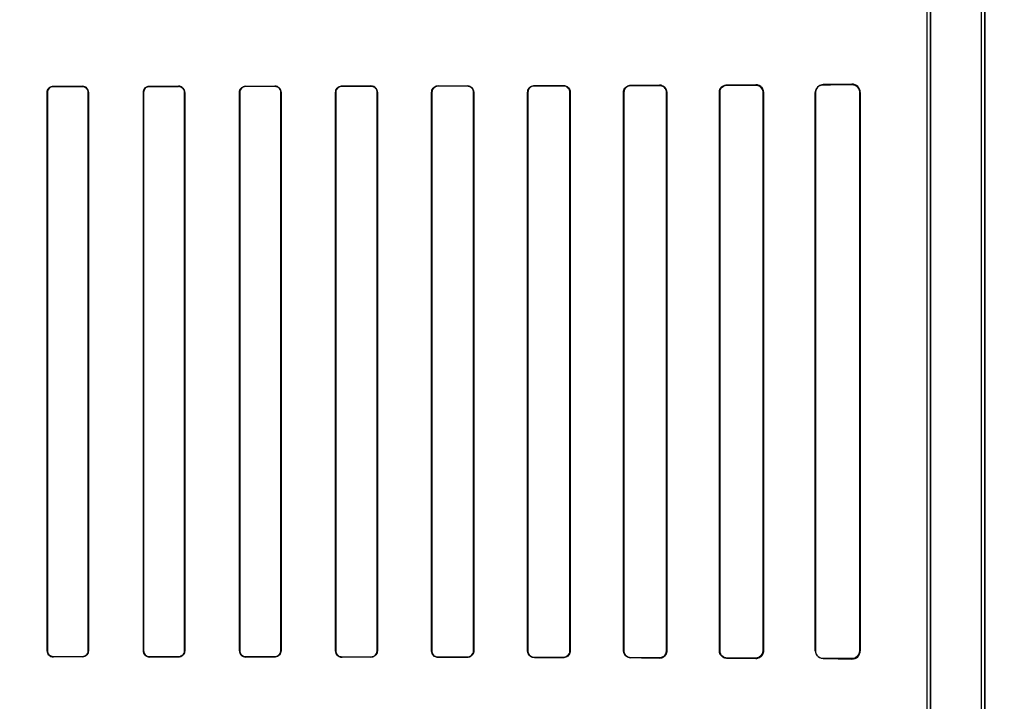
# Model space of a CAD drawing. Header units: millimetres. Extents: x 0 to 297, y 0 to 210.
# Tile 228 of 256: x 58.563 to 58.921, y 158.022 to 158.269. Entities that reach past the tile are written whole.
import ezdxf

# ---------------------------------------------------------------- set-up
doc = ezdxf.new("R2010")
doc.units = ezdxf.units.MM
doc.header["$LTSCALE"] = 16.335
doc.layers.get('0').update_dxf_attribs({"linetype": 'CONTINUOUS'})
for name, color, linetype in [('AXES_REF', 7, 'CONTINUOUS'), ('INTFCLR_1', 7, 'CONTINUOUS'), ('INTFCLR_72935', 7, 'CONTINUOUS')]:
    doc.layers.add(name, color=color, linetype=linetype)

msp = doc.modelspace()

# ---------------------------------------------------------------- linework, layer by layer
at = {"color": 7, "linetype": 'Continuous'}
for radius in [6.78708, 6.7865, 6.74304]:
    msp.add_circle((57.46373, 154.71146), radius, dxfattribs=at)
for radius, start, end in [(6.72, 278.277129, 261.722871), (6.874, 193.234383, 36.724612)]:
    msp.add_arc((57.46373, 154.71146), radius, start, end, dxfattribs=at)
at = {"layer": 'AXES_REF', "color": 9, "linetype": 'Continuous'}
for radius in [6.19116, 4.15]:
    msp.add_circle((57.46373, 154.71146), radius, dxfattribs=at)
at = {"layer": 'INTFCLR_1', "color": 6, "linetype": 'Continuous'}
for p, q in [((58.91278, 157.16145), (58.91278, 159.03047)), ((58.91401, 157.16145), (58.91401, 159.03045)), ((58.89301, 157.53414), (58.89301, 158.37777)), ((58.89425, 158.37777), (58.89425, 157.53414)), ((58.57294, 158.03995), (58.57294, 158.24295)), ((58.57301, 158.03995), (58.57301, 158.24295)), ((58.58785, 158.24295), (58.58785, 158.03995)), ((58.58792, 158.24295), (58.58792, 158.03995)), ((58.60792, 158.03995), (58.60792, 158.24295)), ((58.60799, 158.03995), (58.60799, 158.24295)), ((58.62287, 158.24295), (58.62287, 158.03995)), ((58.62295, 158.24295), (58.62295, 158.03995)), ((58.64289, 158.03995), (58.64289, 158.24295)), ((58.64296, 158.03995), (58.64296, 158.24295)), ((58.65791, 158.24295), (58.65791, 158.03995)), ((58.65799, 158.24295), (58.65799, 158.03995)), ((58.67784, 158.03995), (58.67784, 158.24295)), ((58.67792, 158.03995), (58.67792, 158.24295)), ((58.69296, 158.24295), (58.69296, 158.03995)), ((58.69304, 158.24295), (58.69304, 158.03995)), ((58.71278, 158.03995), (58.71278, 158.24295)), ((58.71286, 158.03995), (58.71286, 158.24295)), ((58.72802, 158.24295), (58.72802, 158.03995)), ((58.72811, 158.24295), (58.72811, 158.03995)), ((58.74769, 158.03995), (58.74769, 158.24295)), ((58.74778, 158.03995), (58.74778, 158.24295)), ((58.76311, 158.24295), (58.76311, 158.03995)), ((58.7632, 158.24295), (58.7632, 158.03995)), ((58.78259, 158.03995), (58.78259, 158.24295)), ((58.78269, 158.03995), (58.78269, 158.24295)), ((58.79821, 158.24295), (58.79821, 158.03995)), ((58.79832, 158.24295), (58.79832, 158.03995)), ((58.81745, 158.03995), (58.81745, 158.24295)), ((58.81757, 158.03995), (58.81757, 158.24295)), ((58.83335, 158.24295), (58.83335, 158.03995)), ((58.83348, 158.24295), (58.83348, 158.03995)), ((58.85226, 158.03995), (58.85226, 158.24295)), ((58.85241, 158.03995), (58.85241, 158.24295)), ((58.86854, 158.24295), (58.86854, 158.03995)), ((58.86872, 158.24295), (58.86872, 158.03995))]:
    msp.add_line(p, q, dxfattribs=at)
at = {"layer": 'INTFCLR_1', "color": 9, "linetype": 'Continuous'}
for p, q in [((58.85518, 158.24589), (58.85518, 158.24574)), ((58.86568, 158.2458), (58.86568, 158.24597)), ((58.57301, 158.24295), (58.57294, 158.24295)), ((58.57518, 158.24519), (58.57518, 158.24512)), ((58.58568, 158.24512), (58.58568, 158.2452)), ((58.58792, 158.24295), (58.58785, 158.24295)), ((58.60799, 158.24295), (58.60792, 158.24295)), ((58.61018, 158.24521), (58.61018, 158.24514)), ((58.62068, 158.24515), (58.62068, 158.24522)), ((58.62295, 158.24295), (58.62287, 158.24295)), ((58.64296, 158.24295), (58.64289, 158.24295)), ((58.64518, 158.24525), (58.64518, 158.24517)), ((58.65568, 158.24518), (58.65568, 158.24526)), ((58.65799, 158.24295), (58.65791, 158.24295)), ((58.67792, 158.24295), (58.67784, 158.24295)), ((58.68018, 158.2453), (58.68018, 158.24522)), ((58.69068, 158.24523), (58.69068, 158.24531)), ((58.69304, 158.24295), (58.69296, 158.24295)), ((58.71286, 158.24295), (58.71278, 158.24295)), ((58.71518, 158.24536), (58.71518, 158.24528)), ((58.72568, 158.2453), (58.72568, 158.24538)), ((58.72811, 158.24295), (58.72802, 158.24295)), ((58.74778, 158.24295), (58.74769, 158.24295)), ((58.75018, 158.24544), (58.75018, 158.24535)), ((58.76068, 158.24538), (58.76068, 158.24547)), ((58.7632, 158.24295), (58.76311, 158.24295)), ((58.78269, 158.24295), (58.78259, 158.24295)), ((58.78518, 158.24555), (58.78518, 158.24545)), ((58.79568, 158.24548), (58.79568, 158.24559)), ((58.79832, 158.24295), (58.79821, 158.24295)), ((58.81757, 158.24295), (58.81745, 158.24295)), ((58.82018, 158.24569), (58.82018, 158.24557)), ((58.83068, 158.24562), (58.83068, 158.24574)), ((58.83348, 158.24295), (58.83335, 158.24295)), ((58.85241, 158.24295), (58.85226, 158.24295)), ((58.86872, 158.24295), (58.86854, 158.24295)), ((58.57294, 158.03995), (58.57301, 158.03995)), ((58.58785, 158.03995), (58.58792, 158.03995)), ((58.60792, 158.03995), (58.60799, 158.03995)), ((58.62287, 158.03995), (58.62295, 158.03995)), ((58.64289, 158.03995), (58.64296, 158.03995)), ((58.65791, 158.03995), (58.65799, 158.03995)), ((58.67784, 158.03995), (58.67792, 158.03995)), ((58.69296, 158.03995), (58.69304, 158.03995)), ((58.71278, 158.03995), (58.71286, 158.03995)), ((58.72802, 158.03995), (58.72811, 158.03995)), ((58.74769, 158.03995), (58.74778, 158.03995)), ((58.76311, 158.03995), (58.7632, 158.03995)), ((58.78259, 158.03995), (58.78269, 158.03995)), ((58.79821, 158.03995), (58.79832, 158.03995)), ((58.81745, 158.03995), (58.81757, 158.03995)), ((58.83335, 158.03995), (58.83348, 158.03995)), ((58.85226, 158.03995), (58.85241, 158.03995)), ((58.86854, 158.03995), (58.86872, 158.03995)), ((58.57518, 158.03779), (58.57518, 158.03772)), ((58.58568, 158.03771), (58.58568, 158.03779)), ((58.61018, 158.03777), (58.61018, 158.0377)), ((58.62068, 158.03769), (58.62068, 158.03776)), ((58.64518, 158.03774), (58.64518, 158.03766)), ((58.65568, 158.03765), (58.65568, 158.03773)), ((58.68018, 158.03769), (58.68018, 158.03761)), ((58.69068, 158.0376), (58.69068, 158.03768)), ((58.71518, 158.03763), (58.71518, 158.03755)), ((58.72568, 158.03753), (58.72568, 158.03761)), ((58.75018, 158.03756), (58.75018, 158.03747)), ((58.76068, 158.03744), (58.76068, 158.03753)), ((58.78518, 158.03746), (58.78518, 158.03736)), ((58.79568, 158.03732), (58.79568, 158.03743)), ((58.82018, 158.03734), (58.82018, 158.03722)), ((58.83068, 158.03717), (58.83068, 158.03729)), ((58.85518, 158.03717), (58.85518, 158.03702)), ((58.86568, 158.03694), (58.86568, 158.03711))]:
    msp.add_line(p, q, dxfattribs=at)
at = {"layer": 'INTFCLR_1', "color": 7, "linetype": 'Continuous'}
for points in [[(58.86568, 158.2458), (58.86578, 158.2458), (58.86589, 158.2458), (58.86599, 158.24579), (58.86609, 158.24577), (58.86618, 158.24576), (58.86627, 158.24574), (58.86636, 158.24572), (58.86645, 158.2457), (58.86653, 158.24568)], [(58.79655, 158.24544), (58.79646, 158.24547), (58.79637, 158.2455), (58.79627, 158.24552), (58.79618, 158.24554), (58.79608, 158.24556), (58.79598, 158.24557), (58.79588, 158.24558), (58.79578, 158.24559), (58.79568, 158.24559)], [(58.83068, 158.24562), (58.83077, 158.24562), (58.83087, 158.24561), (58.83096, 158.2456), (58.83106, 158.24559), (58.83116, 158.24558), (58.83126, 158.24556), (58.83135, 158.24553), (58.83144, 158.24551), (58.83153, 158.24548)], [(58.83153, 158.03743), (58.83144, 158.0374), (58.83135, 158.03738), (58.83126, 158.03735), (58.83117, 158.03733), (58.83107, 158.03732), (58.83098, 158.03731), (58.83088, 158.0373), (58.83078, 158.03729), (58.83068, 158.03729)], [(58.86653, 158.03723), (58.86645, 158.03721), (58.86636, 158.03719), (58.86627, 158.03717), (58.86618, 158.03715), (58.86609, 158.03713), (58.86599, 158.03712), (58.86589, 158.03711), (58.86578, 158.03711), (58.86568, 158.03711)]]:
    msp.add_lwpolyline(points, dxfattribs=at)
at = {"layer": 'INTFCLR_1', "color": 6, "linetype": 'Continuous'}
for centre, start, end in [((58.8657, 158.24295), 0.01, 90.4964), ((58.8657, 158.03996), 269.5034, 359.9903)]:
    msp.add_arc(centre, 0.00302, start, end, dxfattribs=at)
for centre, major_axis, start_param, end_param in [((58.52793, 158.24645), (0.36509, 0), -0.4593, -0.389436), ((58.52793, 158.24645), (0.38609, 0), -0.559335, -0.505765), ((58.52793, 158.24645), (0.36509, 0), -1.441011, -1.411947), ((58.52793, 158.24645), (0.38609, 0), -1.448107, -1.420655), ((58.52793, 158.24645), (0.36509, 0), -1.343557, -1.313932), ((58.52793, 158.24645), (0.38609, 0), -1.356116, -1.328192), ((58.52793, 158.24645), (0.36509, 0), -1.243846, -1.213314), ((58.52793, 158.24645), (0.38609, 0), -1.262235, -1.233556), ((58.52793, 158.24645), (0.36509, 0), -1.140627, -1.108745), ((58.52793, 158.24645), (0.38609, 0), -1.165445, -1.135656), ((58.52793, 158.24645), (0.36509, 0), -1.032246, -0.998394), ((58.52793, 158.24645), (0.38609, 0), -1.064439, -1.033062), ((58.52793, 158.24645), (0.36509, 0), -0.9163, -0.879521), ((58.52793, 158.24645), (0.38609, 0), -0.9574, -0.923735), ((58.52793, 158.24645), (0.36509, 0), -0.788898, -0.747504), ((58.52793, 158.24645), (0.38609, 0), -0.841558, -0.804464), ((58.52793, 158.24645), (0.36509, 0), -0.642675, -0.593022), ((58.52793, 158.24645), (0.38609, 0), -0.712156, -0.66947), ((58.52793, 158.03645), (0.38609, 0), 1.420655, 1.448107), ((58.52793, 158.03645), (0.36509, 0), 1.411947, 1.441011), ((58.52793, 158.03645), (0.38609, 0), 1.328192, 1.356116), ((58.52793, 158.03645), (0.36509, 0), 1.313932, 1.343557), ((58.52793, 158.03645), (0.38609, 0), 1.233556, 1.262235), ((58.52793, 158.03645), (0.36509, 0), 1.213314, 1.243846), ((58.52793, 158.03645), (0.38609, 0), 1.135656, 1.165445), ((58.52793, 158.03645), (0.36509, 0), 1.108745, 1.140627), ((58.52793, 158.03645), (0.38609, 0), 1.033062, 1.064439), ((58.52793, 158.03645), (0.36509, 0), 0.998394, 1.032246), ((58.52793, 158.03645), (0.38609, 0), 0.923735, 0.9574), ((58.52793, 158.03645), (0.36509, 0), 0.879521, 0.9163), ((58.52793, 158.03645), (0.38609, 0), 0.804464, 0.841558), ((58.52793, 158.03645), (0.36509, 0), 0.747504, 0.788898), ((58.52793, 158.03645), (0.38609, 0), 0.66947, 0.712156), ((58.52793, 158.03645), (0.36509, 0), 0.593022, 0.642675), ((58.52793, 158.03645), (0.38609, 0), 0.505765, 0.559335), ((58.52793, 158.03645), (0.36509, 0), 0.389436, 0.4593)]:
    msp.add_ellipse(centre, major_axis=major_axis, ratio=0.003491, start_param=start_param, end_param=end_param, dxfattribs=at)
at = {"layer": 'INTFCLR_1', "color": 7, "linetype": 'Continuous'}
for points, knots in [([(58.86568, 158.2458), (58.86625, 158.2458), (58.86774, 158.24538), (58.86855, 158.24383), (58.86854, 158.24295)], [0, 0, 0, 0, 0.39538, 1, 1, 1, 1]), ([(58.79568, 158.24559), (58.79622, 158.24558), (58.79759, 158.24518), (58.79833, 158.24376), (58.79832, 158.24295)], [0, 0, 0, 0, 0.401573, 1, 1, 1, 1]), ([(58.83068, 158.24562), (58.83118, 158.24561), (58.83256, 158.24526), (58.83336, 158.24381), (58.83335, 158.24295)], [0, 0, 0, 0, 0.369943, 1, 1, 1, 1]), ([(58.83153, 158.24548), (58.83198, 158.24533), (58.83294, 158.2447), (58.83335, 158.24357), (58.83335, 158.24295)], [0, 0, 0, 0, 0.432621, 1, 1, 1, 1]), ([(58.86653, 158.24568), (58.86704, 158.24552), (58.86809, 158.24484), (58.86854, 158.24361), (58.86854, 158.24295)], [0, 0, 0, 0, 0.445547, 1, 1, 1, 1]), ([(58.83335, 158.03995), (58.83335, 158.03949), (58.83301, 158.03811), (58.83156, 158.03731), (58.83068, 158.03729)], [0, 0, 0, 0, 0.342813, 1, 1, 1, 1]), ([(58.86854, 158.03995), (58.86854, 158.03947), (58.86819, 158.038), (58.86663, 158.03711), (58.86568, 158.03711)], [0, 0, 0, 0, 0.336726, 1, 1, 1, 1])]:
    msp.add_open_spline(points, degree=3, knots=knots, dxfattribs=at)
at = {"layer": 'INTFCLR_1', "color": 6, "linetype": 'Continuous'}
for points, knots in [([(58.57294, 158.24295), (58.57294, 158.24352), (58.57342, 158.24471), (58.57461, 158.24519), (58.57518, 158.24519)], [0, 0, 0, 0, 0.499537, 1, 1, 1, 1]), ([(58.57301, 158.24295), (58.57301, 158.24346), (58.57342, 158.2446), (58.57458, 158.24512), (58.57518, 158.24512)], [0, 0, 0, 0, 0.455659, 1, 1, 1, 1]), ([(58.58792, 158.24295), (58.58792, 158.24347), (58.5875, 158.24466), (58.5863, 158.2452), (58.58568, 158.2452)], [0, 0, 0, 0, 0.453611, 1, 1, 1, 1]), ([(58.58568, 158.24512), (58.58623, 158.24512), (58.58739, 158.24466), (58.58785, 158.2435), (58.58785, 158.24295)], [0, 0, 0, 0, 0.502967, 1, 1, 1, 1]), ([(58.60792, 158.24295), (58.60792, 158.24353), (58.6084, 158.24473), (58.6096, 158.24521), (58.61018, 158.24521)], [0, 0, 0, 0, 0.496563, 1, 1, 1, 1]), ([(58.60799, 158.24295), (58.60799, 158.24346), (58.6084, 158.24461), (58.60957, 158.24514), (58.61018, 158.24514)], [0, 0, 0, 0, 0.450447, 1, 1, 1, 1]), ([(58.62295, 158.24295), (58.62295, 158.24347), (58.62253, 158.24467), (58.62131, 158.24522), (58.62068, 158.24522)], [0, 0, 0, 0, 0.448931, 1, 1, 1, 1]), ([(58.62068, 158.24515), (58.62124, 158.24515), (58.62241, 158.24467), (58.62287, 158.24351), (58.62287, 158.24295)], [0, 0, 0, 0, 0.506252, 1, 1, 1, 1]), ([(58.64289, 158.24295), (58.64289, 158.24347), (58.64329, 158.24467), (58.64452, 158.24525), (58.64518, 158.24525)], [0, 0, 0, 0, 0.439306, 1, 1, 1, 1]), ([(58.64296, 158.24295), (58.64296, 158.24346), (58.64336, 158.24462), (58.64455, 158.24517), (58.64518, 158.24517)], [0, 0, 0, 0, 0.445822, 1, 1, 1, 1]), ([(58.65568, 158.24526), (58.65622, 158.24526), (58.65744, 158.24483), (58.65799, 158.24359), (58.65799, 158.24295)], [0, 0, 0, 0, 0.459211, 1, 1, 1, 1]), ([(58.65568, 158.24518), (58.65626, 158.24518), (58.65745, 158.24469), (58.65791, 158.24351), (58.65791, 158.24295)], [0, 0, 0, 0, 0.511255, 1, 1, 1, 1]), ([(58.67784, 158.24295), (58.67784, 158.24347), (58.67825, 158.2447), (58.6795, 158.2453), (58.68018, 158.2453)], [0, 0, 0, 0, 0.432834, 1, 1, 1, 1]), ([(58.67792, 158.24295), (58.67792, 158.24345), (58.67831, 158.24464), (58.67953, 158.24522), (58.68018, 158.24522)], [0, 0, 0, 0, 0.434514, 1, 1, 1, 1]), ([(58.69068, 158.24531), (58.69124, 158.24531), (58.69249, 158.24486), (58.69304, 158.2436), (58.69304, 158.24295)], [0, 0, 0, 0, 0.467062, 1, 1, 1, 1]), ([(58.69068, 158.24523), (58.69114, 158.24523), (58.69232, 158.24488), (58.69296, 158.24365), (58.69296, 158.24295)], [0, 0, 0, 0, 0.396507, 1, 1, 1, 1]), ([(58.71278, 158.24295), (58.71278, 158.24347), (58.71318, 158.24473), (58.71447, 158.24536), (58.71518, 158.24536)], [0, 0, 0, 0, 0.424164, 1, 1, 1, 1]), ([(58.71286, 158.24295), (58.71286, 158.24346), (58.71326, 158.24467), (58.7145, 158.24527), (58.71518, 158.24528)], [0, 0, 0, 0, 0.426865, 1, 1, 1, 1]), ([(58.72568, 158.24538), (58.72613, 158.24538), (58.72739, 158.24505), (58.72811, 158.24374), (58.72811, 158.24295)], [0, 0, 0, 0, 0.365847, 1, 1, 1, 1]), ([(58.72568, 158.2453), (58.72624, 158.2453), (58.72749, 158.24484), (58.72802, 158.24358), (58.72802, 158.24295)], [0, 0, 0, 0, 0.47417, 1, 1, 1, 1]), ([(58.74769, 158.24295), (58.74769, 158.24348), (58.7481, 158.24478), (58.74943, 158.24544), (58.75018, 158.24544)], [0, 0, 0, 0, 0.412854, 1, 1, 1, 1]), ([(58.74778, 158.24295), (58.74778, 158.24346), (58.74818, 158.24472), (58.74947, 158.24535), (58.75018, 158.24535)], [0, 0, 0, 0, 0.417005, 1, 1, 1, 1]), ([(58.76068, 158.24547), (58.76116, 158.24547), (58.76247, 158.24511), (58.7632, 158.24375), (58.7632, 158.24295)], [0, 0, 0, 0, 0.379371, 1, 1, 1, 1]), ([(58.76068, 158.24538), (58.76114, 158.24538), (58.7624, 158.24504), (58.76311, 158.24373), (58.76311, 158.24295)], [0, 0, 0, 0, 0.373842, 1, 1, 1, 1]), ([(58.78259, 158.24295), (58.78259, 158.24347), (58.78298, 158.24482), (58.78438, 158.24555), (58.78518, 158.24555)], [0, 0, 0, 0, 0.39343, 1, 1, 1, 1]), ([(58.78269, 158.24295), (58.78269, 158.24346), (58.78308, 158.24476), (58.78442, 158.24545), (58.78518, 158.24545)], [0, 0, 0, 0, 0.402384, 1, 1, 1, 1]), ([(58.79568, 158.24548), (58.79618, 158.24549), (58.7975, 158.2451), (58.79821, 158.24374), (58.79821, 158.24295)], [0, 0, 0, 0, 0.39382, 1, 1, 1, 1]), ([(58.81745, 158.24295), (58.81745, 158.24345), (58.81782, 158.24486), (58.81929, 158.24569), (58.82018, 158.24569)], [0, 0, 0, 0, 0.358968, 1, 1, 1, 1]), ([(58.81757, 158.24295), (58.81757, 158.24345), (58.81794, 158.2448), (58.81935, 158.24557), (58.82018, 158.24557)], [0, 0, 0, 0, 0.373103, 1, 1, 1, 1]), ([(58.83068, 158.24574), (58.83122, 158.24575), (58.83267, 158.24534), (58.83348, 158.24383), (58.83348, 158.24295)], [0, 0, 0, 0, 0.380109, 1, 1, 1, 1]), ([(58.85241, 158.24295), (58.85241, 158.24343), (58.85275, 158.24486), (58.85425, 158.24573), (58.85518, 158.24574)], [0, 0, 0, 0, 0.338868, 1, 1, 1, 1]), ([(58.57294, 158.03995), (58.57294, 158.03944), (58.57336, 158.03826), (58.57456, 158.03772), (58.57518, 158.03772)], [0, 0, 0, 0, 0.455466, 1, 1, 1, 1]), ([(58.57518, 158.03779), (58.57462, 158.03779), (58.57347, 158.03826), (58.57301, 158.03941), (58.57301, 158.03995)], [0, 0, 0, 0, 0.502137, 1, 1, 1, 1]), ([(58.58792, 158.03995), (58.58792, 158.03938), (58.58744, 158.03819), (58.58625, 158.03771), (58.58568, 158.03771)], [0, 0, 0, 0, 0.498499, 1, 1, 1, 1]), ([(58.58785, 158.03995), (58.58785, 158.03945), (58.58744, 158.03831), (58.58628, 158.03779), (58.58568, 158.03779)], [0, 0, 0, 0, 0.453787, 1, 1, 1, 1]), ([(58.60792, 158.03995), (58.60792, 158.03944), (58.60834, 158.03825), (58.60954, 158.0377), (58.61018, 158.0377)], [0, 0, 0, 0, 0.449916, 1, 1, 1, 1]), ([(58.61018, 158.03777), (58.60961, 158.03777), (58.60845, 158.03824), (58.60799, 158.0394), (58.60799, 158.03995)], [0, 0, 0, 0, 0.504817, 1, 1, 1, 1]), ([(58.62295, 158.03995), (58.62295, 158.03944), (58.62254, 158.03825), (58.62132, 158.03769), (58.62068, 158.03769)], [0, 0, 0, 0, 0.442115, 1, 1, 1, 1]), ([(58.62287, 158.03995), (58.62287, 158.03945), (58.62247, 158.0383), (58.62129, 158.03776), (58.62068, 158.03776)], [0, 0, 0, 0, 0.449607, 1, 1, 1, 1]), ([(58.64289, 158.03995), (58.64289, 158.03944), (58.6433, 158.03823), (58.64453, 158.03766), (58.64518, 158.03766)], [0, 0, 0, 0, 0.444674, 1, 1, 1, 1]), ([(58.64518, 158.03774), (58.6446, 158.03774), (58.64342, 158.03822), (58.64296, 158.0394), (58.64296, 158.03995)], [0, 0, 0, 0, 0.509134, 1, 1, 1, 1]), ([(58.65791, 158.03995), (58.65791, 158.03946), (58.65751, 158.03829), (58.65631, 158.03773), (58.65568, 158.03773)], [0, 0, 0, 0, 0.438001, 1, 1, 1, 1]), ([(58.65799, 158.03995), (58.65799, 158.03944), (58.65758, 158.03823), (58.65634, 158.03765), (58.65568, 158.03765)], [0, 0, 0, 0, 0.436747, 1, 1, 1, 1]), ([(58.68018, 158.03761), (58.67962, 158.03761), (58.67839, 158.03806), (58.67784, 158.03931), (58.67784, 158.03995)], [0, 0, 0, 0, 0.463766, 1, 1, 1, 1]), ([(58.68018, 158.03769), (58.67972, 158.03769), (58.67855, 158.03804), (58.67792, 158.03926), (58.67792, 158.03995)], [0, 0, 0, 0, 0.393954, 1, 1, 1, 1]), ([(58.69296, 158.03995), (58.69296, 158.03945), (58.69256, 158.03826), (58.69134, 158.03768), (58.69068, 158.03768)], [0, 0, 0, 0, 0.431437, 1, 1, 1, 1]), ([(58.69304, 158.03995), (58.69304, 158.03944), (58.69263, 158.0382), (58.69136, 158.03759), (58.69068, 158.0376)], [0, 0, 0, 0, 0.429291, 1, 1, 1, 1]), ([(58.71518, 158.03755), (58.7146, 158.03755), (58.71333, 158.03803), (58.71278, 158.03931), (58.71278, 158.03995)], [0, 0, 0, 0, 0.47334, 1, 1, 1, 1]), ([(58.71518, 158.03763), (58.7147, 158.03763), (58.71349, 158.038), (58.71286, 158.03925), (58.71286, 158.03995)], [0, 0, 0, 0, 0.401644, 1, 1, 1, 1]), ([(58.72802, 158.03995), (58.72802, 158.03945), (58.72763, 158.03822), (58.72637, 158.03761), (58.72568, 158.03761)], [0, 0, 0, 0, 0.422805, 1, 1, 1, 1]), ([(58.72811, 158.03995), (58.72811, 158.03944), (58.7277, 158.03816), (58.7264, 158.03752), (58.72568, 158.03753)], [0, 0, 0, 0, 0.419413, 1, 1, 1, 1]), ([(58.75018, 158.03747), (58.74971, 158.03747), (58.74842, 158.03782), (58.74769, 158.03917), (58.74769, 158.03995)], [0, 0, 0, 0, 0.373746, 1, 1, 1, 1]), ([(58.75018, 158.03756), (58.74973, 158.03756), (58.74849, 158.0379), (58.74778, 158.03919), (58.74778, 158.03995)], [0, 0, 0, 0, 0.369219, 1, 1, 1, 1]), ([(58.76311, 158.03995), (58.76311, 158.03945), (58.76271, 158.03818), (58.7614, 158.03753), (58.76068, 158.03753)], [0, 0, 0, 0, 0.4116, 1, 1, 1, 1]), ([(58.7632, 158.03995), (58.7632, 158.03943), (58.7628, 158.03812), (58.76144, 158.03743), (58.76068, 158.03744)], [0, 0, 0, 0, 0.405294, 1, 1, 1, 1]), ([(58.78518, 158.03736), (58.78466, 158.03736), (58.78331, 158.03776), (58.78259, 158.03916), (58.78259, 158.03995)], [0, 0, 0, 0, 0.394588, 1, 1, 1, 1]), ([(58.78518, 158.03746), (58.78466, 158.03746), (58.78336, 158.03787), (58.78269, 158.03921), (58.78269, 158.03995)], [0, 0, 0, 0, 0.409287, 1, 1, 1, 1]), ([(58.79821, 158.03995), (58.79821, 158.03945), (58.79783, 158.03813), (58.79646, 158.03742), (58.79568, 158.03743)], [0, 0, 0, 0, 0.392608, 1, 1, 1, 1]), ([(58.79832, 158.03995), (58.79832, 158.03945), (58.79794, 158.03808), (58.79651, 158.03732), (58.79568, 158.03732)], [0, 0, 0, 0, 0.376083, 1, 1, 1, 1]), ([(58.82018, 158.03722), (58.81967, 158.03722), (58.81826, 158.0376), (58.81745, 158.03908), (58.81745, 158.03995)], [0, 0, 0, 0, 0.364649, 1, 1, 1, 1]), ([(58.82018, 158.03734), (58.81971, 158.03734), (58.81837, 158.03768), (58.81757, 158.0391), (58.81757, 158.03995)], [0, 0, 0, 0, 0.351042, 1, 1, 1, 1]), ([(58.83348, 158.03995), (58.83348, 158.03947), (58.83313, 158.03803), (58.83161, 158.03716), (58.83068, 158.03717)], [0, 0, 0, 0, 0.340507, 1, 1, 1, 1]), ([(58.85518, 158.03717), (58.85463, 158.03717), (58.8532, 158.03759), (58.85241, 158.03909), (58.85241, 158.03995)], [0, 0, 0, 0, 0.38412, 1, 1, 1, 1])]:
    msp.add_open_spline(points, degree=3, knots=knots, dxfattribs=at)
at = {"layer": 'INTFCLR_72935', "color": 6, "linetype": 'Continuous'}
for p, q in [((58.91278, 157.16145), (58.91278, 159.03048)), ((58.91401, 159.03045), (58.91401, 157.16145)), ((58.89301, 157.53209), (58.89301, 158.37982)), ((58.89425, 157.53084), (58.89425, 158.38107)), ((58.57294, 158.24295), (58.57294, 158.03995)), ((58.57301, 158.24295), (58.57301, 158.03995)), ((58.58785, 158.03995), (58.58785, 158.24295)), ((58.58792, 158.03995), (58.58792, 158.24295)), ((58.60792, 158.24295), (58.60792, 158.03995)), ((58.60799, 158.24295), (58.60799, 158.03995)), ((58.62287, 158.03995), (58.62287, 158.24295)), ((58.62295, 158.03995), (58.62295, 158.24295)), ((58.64289, 158.24295), (58.64289, 158.03995)), ((58.64296, 158.24295), (58.64296, 158.03995)), ((58.65791, 158.03995), (58.65791, 158.24295)), ((58.65799, 158.03995), (58.65799, 158.24295)), ((58.67784, 158.24295), (58.67784, 158.03995)), ((58.67792, 158.24295), (58.67792, 158.03995)), ((58.69296, 158.03995), (58.69296, 158.24295)), ((58.69304, 158.03995), (58.69304, 158.24295)), ((58.71278, 158.24295), (58.71278, 158.03995)), ((58.71286, 158.24295), (58.71286, 158.03995)), ((58.72802, 158.03995), (58.72802, 158.24295)), ((58.72811, 158.03995), (58.72811, 158.24295)), ((58.74769, 158.24295), (58.74769, 158.03995)), ((58.74778, 158.24295), (58.74778, 158.03995)), ((58.76311, 158.03995), (58.76311, 158.24295)), ((58.7632, 158.03995), (58.7632, 158.24295)), ((58.78259, 158.24295), (58.78259, 158.03995)), ((58.78269, 158.24295), (58.78269, 158.03995)), ((58.79821, 158.03995), (58.79821, 158.24295)), ((58.79832, 158.03995), (58.79832, 158.24295)), ((58.81745, 158.24295), (58.81745, 158.03995)), ((58.81757, 158.24295), (58.81757, 158.03995)), ((58.83335, 158.03995), (58.83335, 158.24295)), ((58.83348, 158.03995), (58.83348, 158.24295)), ((58.85226, 158.24295), (58.85226, 158.03995)), ((58.85241, 158.24295), (58.85241, 158.03995)), ((58.86854, 158.03995), (58.86854, 158.24295)), ((58.86872, 158.03995), (58.86872, 158.24295))]:
    msp.add_line(p, q, dxfattribs=at)
at = {"layer": 'INTFCLR_72935', "color": 9, "linetype": 'Continuous'}
for p, q in [((58.85518, 158.24574), (58.85518, 158.24589)), ((58.86568, 158.24597), (58.86568, 158.2458)), ((58.57294, 158.24295), (58.57301, 158.24295)), ((58.57518, 158.24512), (58.57518, 158.24519)), ((58.58568, 158.2452), (58.58568, 158.24512)), ((58.58785, 158.24295), (58.58792, 158.24295)), ((58.60792, 158.24295), (58.60799, 158.24295)), ((58.61018, 158.24514), (58.61018, 158.24521)), ((58.62068, 158.24522), (58.62068, 158.24515)), ((58.62287, 158.24295), (58.62295, 158.24295)), ((58.64289, 158.24295), (58.64296, 158.24295)), ((58.64518, 158.24517), (58.64518, 158.24525)), ((58.65568, 158.24526), (58.65568, 158.24518)), ((58.65791, 158.24295), (58.65799, 158.24295)), ((58.67784, 158.24295), (58.67792, 158.24295)), ((58.68018, 158.24522), (58.68018, 158.2453)), ((58.69068, 158.24531), (58.69068, 158.24523)), ((58.69296, 158.24295), (58.69304, 158.24295)), ((58.71278, 158.24295), (58.71286, 158.24295)), ((58.71518, 158.24528), (58.71518, 158.24536)), ((58.72568, 158.24538), (58.72568, 158.2453)), ((58.72802, 158.24295), (58.72811, 158.24295)), ((58.74769, 158.24295), (58.74778, 158.24295)), ((58.75018, 158.24535), (58.75018, 158.24544)), ((58.76068, 158.24547), (58.76068, 158.24538)), ((58.76311, 158.24295), (58.7632, 158.24295)), ((58.78259, 158.24295), (58.78269, 158.24295)), ((58.78518, 158.24545), (58.78518, 158.24555)), ((58.79568, 158.24559), (58.79568, 158.24548)), ((58.79821, 158.24295), (58.79832, 158.24295)), ((58.81745, 158.24295), (58.81757, 158.24295)), ((58.82018, 158.24557), (58.82018, 158.24569)), ((58.83068, 158.24574), (58.83068, 158.24562)), ((58.83335, 158.24295), (58.83348, 158.24295)), ((58.85226, 158.24295), (58.85241, 158.24295)), ((58.86854, 158.24295), (58.86872, 158.24295)), ((58.57301, 158.03995), (58.57294, 158.03995)), ((58.58792, 158.03995), (58.58785, 158.03995)), ((58.60799, 158.03995), (58.60792, 158.03995)), ((58.62295, 158.03995), (58.62287, 158.03995)), ((58.64296, 158.03995), (58.64289, 158.03995)), ((58.65799, 158.03995), (58.65791, 158.03995)), ((58.67792, 158.03995), (58.67784, 158.03995)), ((58.69304, 158.03995), (58.69296, 158.03995)), ((58.71286, 158.03995), (58.71278, 158.03995)), ((58.72811, 158.03995), (58.72802, 158.03995)), ((58.74778, 158.03995), (58.74769, 158.03995)), ((58.7632, 158.03995), (58.76311, 158.03995)), ((58.78269, 158.03995), (58.78259, 158.03995)), ((58.79832, 158.03995), (58.79821, 158.03995)), ((58.81757, 158.03995), (58.81745, 158.03995)), ((58.83348, 158.03995), (58.83335, 158.03995)), ((58.85241, 158.03995), (58.85226, 158.03995)), ((58.86872, 158.03995), (58.86854, 158.03995)), ((58.57518, 158.03772), (58.57518, 158.03779)), ((58.58568, 158.03779), (58.58568, 158.03771)), ((58.61018, 158.0377), (58.61018, 158.03777)), ((58.62068, 158.03776), (58.62068, 158.03769)), ((58.64518, 158.03766), (58.64518, 158.03774)), ((58.65568, 158.03773), (58.65568, 158.03765)), ((58.68018, 158.03761), (58.68018, 158.03769)), ((58.69068, 158.03768), (58.69068, 158.0376)), ((58.71518, 158.03755), (58.71518, 158.03763)), ((58.72568, 158.03761), (58.72568, 158.03753)), ((58.75018, 158.03747), (58.75018, 158.03756)), ((58.76068, 158.03753), (58.76068, 158.03744)), ((58.78518, 158.03736), (58.78518, 158.03746)), ((58.79568, 158.03743), (58.79568, 158.03732)), ((58.82018, 158.03722), (58.82018, 158.03734)), ((58.83068, 158.03729), (58.83068, 158.03717)), ((58.85518, 158.03702), (58.85518, 158.03717)), ((58.86568, 158.03711), (58.86568, 158.03694))]:
    msp.add_line(p, q, dxfattribs=at)
at = {"layer": 'INTFCLR_72935', "color": 7, "linetype": 'Continuous'}
for points in [[(58.86653, 158.24568), (58.86645, 158.2457), (58.86636, 158.24572), (58.86627, 158.24574), (58.86618, 158.24576), (58.86609, 158.24577), (58.86599, 158.24579), (58.86589, 158.2458), (58.86578, 158.2458), (58.86568, 158.2458)], [(58.83068, 158.24574), (58.83078, 158.24574), (58.83089, 158.24574), (58.83099, 158.24573), (58.83109, 158.24571), (58.83119, 158.2457), (58.83128, 158.24568), (58.83137, 158.24566), (58.83146, 158.24563), (58.83154, 158.24561)], [(58.83153, 158.24548), (58.83144, 158.24551), (58.83135, 158.24553), (58.83126, 158.24556), (58.83117, 158.24557), (58.83107, 158.24559), (58.83098, 158.2456), (58.83088, 158.24561), (58.83078, 158.24562), (58.83068, 158.24562)], [(58.79655, 158.03747), (58.79646, 158.03744), (58.79637, 158.03741), (58.79627, 158.03739), (58.79618, 158.03737), (58.79608, 158.03735), (58.79598, 158.03734), (58.79588, 158.03733), (58.79578, 158.03732), (58.79568, 158.03732)], [(58.83068, 158.03729), (58.83077, 158.03729), (58.83087, 158.0373), (58.83096, 158.03731), (58.83106, 158.03732), (58.83116, 158.03733), (58.83126, 158.03735), (58.83135, 158.03738), (58.83144, 158.0374), (58.83153, 158.03743)], [(58.83155, 158.0373), (58.83146, 158.03727), (58.83137, 158.03725), (58.83128, 158.03723), (58.83119, 158.03721), (58.83109, 158.0372), (58.83099, 158.03718), (58.83089, 158.03717), (58.83078, 158.03717), (58.83068, 158.03717)], [(58.86568, 158.03711), (58.86578, 158.03711), (58.86589, 158.03711), (58.86599, 158.03712), (58.86609, 158.03713), (58.86618, 158.03715), (58.86627, 158.03717), (58.86636, 158.03719), (58.86645, 158.03721), (58.86653, 158.03723)]]:
    msp.add_lwpolyline(points, dxfattribs=at)
at = {"layer": 'INTFCLR_72935', "color": 6, "linetype": 'Continuous'}
msp.add_arc((58.8657, 158.03996), 0.00302, 269.5034, 359.9903, dxfattribs=at)
for centre, major_axis, start_param, end_param in [((58.52793, 158.24645), (0.36509, 0), -0.4593, -0.389436), ((58.52793, 158.24645), (0.38609, 0), -0.559335, -0.505765), ((58.52793, 158.24645), (0.36509, 0), -1.441011, -1.411947), ((58.52793, 158.24645), (0.38609, 0), -1.448107, -1.420655), ((58.52793, 158.24645), (0.36509, 0), -1.343557, -1.313932), ((58.52793, 158.24645), (0.38609, 0), -1.356116, -1.328192), ((58.52793, 158.24645), (0.36509, 0), -1.243846, -1.213314), ((58.52793, 158.24645), (0.38609, 0), -1.262235, -1.233556), ((58.52793, 158.24645), (0.36509, 0), -1.140627, -1.108745), ((58.52793, 158.24645), (0.38609, 0), -1.165445, -1.135656), ((58.52793, 158.24645), (0.36509, 0), -1.032246, -0.998394), ((58.52793, 158.24645), (0.38609, 0), -1.064439, -1.033062), ((58.52793, 158.24645), (0.36509, 0), -0.9163, -0.879521), ((58.52793, 158.24645), (0.38609, 0), -0.9574, -0.923735), ((58.52793, 158.24645), (0.36509, 0), -0.788898, -0.747504), ((58.52793, 158.24645), (0.38609, 0), -0.841558, -0.804464), ((58.52793, 158.24645), (0.36509, 0), -0.642675, -0.593022), ((58.52793, 158.24645), (0.38609, 0), -0.712156, -0.66947), ((58.52793, 158.03645), (0.38609, 0), 1.420655, 1.448107), ((58.52793, 158.03645), (0.36509, 0), 1.411947, 1.441011), ((58.52793, 158.03645), (0.38609, 0), 1.328192, 1.356116), ((58.52793, 158.03645), (0.36509, 0), 1.313932, 1.343557), ((58.52793, 158.03645), (0.38609, 0), 1.233556, 1.262235), ((58.52793, 158.03645), (0.36509, 0), 1.213314, 1.243846), ((58.52793, 158.03645), (0.38609, 0), 1.135656, 1.165445), ((58.52793, 158.03645), (0.36509, 0), 1.108745, 1.140627), ((58.52793, 158.03645), (0.38609, 0), 1.033062, 1.064439), ((58.52793, 158.03645), (0.36509, 0), 0.998394, 1.032246), ((58.52793, 158.03645), (0.38609, 0), 0.923735, 0.9574), ((58.52793, 158.03645), (0.36509, 0), 0.879521, 0.9163), ((58.52793, 158.03645), (0.38609, 0), 0.804464, 0.841558), ((58.52793, 158.03645), (0.36509, 0), 0.747504, 0.788898), ((58.52793, 158.03645), (0.38609, 0), 0.66947, 0.712156), ((58.52793, 158.03645), (0.36509, 0), 0.593022, 0.642675), ((58.52793, 158.03645), (0.38609, 0), 0.505765, 0.559335), ((58.52793, 158.03645), (0.36509, 0), 0.389436, 0.4593)]:
    msp.add_ellipse(centre, major_axis=major_axis, ratio=0.003491, start_param=start_param, end_param=end_param, dxfattribs=at)
at = {"layer": 'INTFCLR_72935', "color": 7, "linetype": 'Continuous'}
for points, knots in [([(58.86854, 158.24295), (58.86854, 158.24344), (58.86819, 158.24491), (58.86663, 158.2458), (58.86568, 158.2458)], [0, 0, 0, 0, 0.336727, 1, 1, 1, 1]), ([(58.83348, 158.24295), (58.83348, 158.24352), (58.83305, 158.24498), (58.83154, 158.24573), (58.83068, 158.24574)], [0, 0, 0, 0, 0.39445, 1, 1, 1, 1]), ([(58.83335, 158.24295), (58.83335, 158.24342), (58.83301, 158.2448), (58.83156, 158.2456), (58.83068, 158.24562)], [0, 0, 0, 0, 0.342814, 1, 1, 1, 1]), ([(58.83335, 158.24295), (58.83335, 158.24344), (58.83305, 158.24455), (58.83211, 158.24529), (58.83153, 158.24548)], [0, 0, 0, 0, 0.441846, 1, 1, 1, 1]), ([(58.86854, 158.24295), (58.86854, 158.24344), (58.86824, 158.24464), (58.8672, 158.24547), (58.86653, 158.24568)], [0, 0, 0, 0, 0.408559, 1, 1, 1, 1]), ([(58.79568, 158.03732), (58.79622, 158.03732), (58.79759, 158.03773), (58.79833, 158.03915), (58.79832, 158.03995)], [0, 0, 0, 0, 0.401574, 1, 1, 1, 1]), ([(58.83068, 158.03729), (58.83118, 158.0373), (58.83256, 158.03765), (58.83336, 158.0391), (58.83335, 158.03995)], [0, 0, 0, 0, 0.369942, 1, 1, 1, 1]), ([(58.83068, 158.03717), (58.83115, 158.03717), (58.83259, 158.0375), (58.83348, 158.03902), (58.83348, 158.03995)], [0, 0, 0, 0, 0.336778, 1, 1, 1, 1]), ([(58.86568, 158.03711), (58.86625, 158.03711), (58.86774, 158.03753), (58.86855, 158.03908), (58.86854, 158.03995)], [0, 0, 0, 0, 0.39538, 1, 1, 1, 1])]:
    msp.add_open_spline(points, degree=3, knots=knots, dxfattribs=at)
at = {"layer": 'INTFCLR_72935', "color": 6, "linetype": 'Continuous'}
for points, knots in [([(58.57294, 158.24295), (58.57294, 158.24347), (58.57336, 158.24465), (58.57456, 158.24519), (58.57518, 158.24519)], [0, 0, 0, 0, 0.455466, 1, 1, 1, 1]), ([(58.57518, 158.24512), (58.57461, 158.24512), (58.57346, 158.24464), (58.57301, 158.2435), (58.57301, 158.24295)], [0, 0, 0, 0, 0.510179, 1, 1, 1, 1]), ([(58.58568, 158.2452), (58.58626, 158.2452), (58.58745, 158.24471), (58.58792, 158.24352), (58.58792, 158.24295)], [0, 0, 0, 0, 0.509349, 1, 1, 1, 1]), ([(58.58785, 158.24295), (58.58785, 158.24346), (58.58744, 158.2446), (58.58628, 158.24512), (58.58568, 158.24512)], [0, 0, 0, 0, 0.453787, 1, 1, 1, 1]), ([(58.60792, 158.24295), (58.60792, 158.24347), (58.60834, 158.24466), (58.60954, 158.24521), (58.61018, 158.24521)], [0, 0, 0, 0, 0.449916, 1, 1, 1, 1]), ([(58.61018, 158.24514), (58.60961, 158.24514), (58.60845, 158.24466), (58.60799, 158.2435), (58.60799, 158.24295)], [0, 0, 0, 0, 0.508383, 1, 1, 1, 1]), ([(58.62295, 158.24295), (58.62295, 158.24347), (58.62254, 158.24466), (58.62132, 158.24522), (58.62068, 158.24522)], [0, 0, 0, 0, 0.442114, 1, 1, 1, 1]), ([(58.62287, 158.24295), (58.62287, 158.24346), (58.62247, 158.24461), (58.62129, 158.24515), (58.62068, 158.24515)], [0, 0, 0, 0, 0.449607, 1, 1, 1, 1]), ([(58.64289, 158.24295), (58.64289, 158.24347), (58.6433, 158.24468), (58.64453, 158.24525), (58.64518, 158.24525)], [0, 0, 0, 0, 0.444674, 1, 1, 1, 1]), ([(58.64518, 158.24517), (58.6446, 158.24517), (58.64342, 158.24468), (58.64296, 158.24351), (58.64296, 158.24295)], [0, 0, 0, 0, 0.512923, 1, 1, 1, 1]), ([(58.65799, 158.24295), (58.65799, 158.24347), (58.65758, 158.24468), (58.65634, 158.24526), (58.65568, 158.24526)], [0, 0, 0, 0, 0.436745, 1, 1, 1, 1]), ([(58.65791, 158.24295), (58.65791, 158.24346), (58.6575, 158.24463), (58.65631, 158.24518), (58.65568, 158.24518)], [0, 0, 0, 0, 0.443691, 1, 1, 1, 1]), ([(58.67784, 158.24295), (58.67784, 158.24348), (58.67825, 158.2447), (58.6795, 158.2453), (58.68018, 158.2453)], [0, 0, 0, 0, 0.43647, 1, 1, 1, 1]), ([(58.68018, 158.24522), (58.67972, 158.24522), (58.67854, 158.24486), (58.67792, 158.24364), (58.67792, 158.24295)], [0, 0, 0, 0, 0.400765, 1, 1, 1, 1]), ([(58.69304, 158.24295), (58.69304, 158.24347), (58.69263, 158.24471), (58.69136, 158.24532), (58.69068, 158.24531)], [0, 0, 0, 0, 0.429291, 1, 1, 1, 1]), ([(58.69296, 158.24295), (58.69296, 158.24346), (58.69256, 158.24466), (58.69133, 158.24523), (58.69068, 158.24523)], [0, 0, 0, 0, 0.436653, 1, 1, 1, 1]), ([(58.71278, 158.24295), (58.71278, 158.24348), (58.71318, 158.24474), (58.71447, 158.24536), (58.71518, 158.24536)], [0, 0, 0, 0, 0.425926, 1, 1, 1, 1]), ([(58.71518, 158.24528), (58.71469, 158.24528), (58.71348, 158.2449), (58.71286, 158.24365), (58.71286, 158.24295)], [0, 0, 0, 0, 0.409084, 1, 1, 1, 1]), ([(58.72568, 158.24538), (58.72614, 158.24538), (58.7274, 158.24504), (58.72811, 158.24372), (58.72811, 158.24295)], [0, 0, 0, 0, 0.376214, 1, 1, 1, 1]), ([(58.72802, 158.24295), (58.72802, 158.24346), (58.72762, 158.24469), (58.72636, 158.2453), (58.72568, 158.2453)], [0, 0, 0, 0, 0.426616, 1, 1, 1, 1]), ([(58.74769, 158.24295), (58.74769, 158.24348), (58.7481, 158.24477), (58.74943, 158.24544), (58.75018, 158.24544)], [0, 0, 0, 0, 0.411614, 1, 1, 1, 1]), ([(58.75018, 158.24535), (58.74972, 158.24535), (58.74847, 158.245), (58.74778, 158.24371), (58.74778, 158.24295)], [0, 0, 0, 0, 0.378712, 1, 1, 1, 1]), ([(58.76068, 158.24547), (58.76117, 158.24547), (58.76249, 158.2451), (58.7632, 158.24374), (58.7632, 158.24295)], [0, 0, 0, 0, 0.387522, 1, 1, 1, 1]), ([(58.76311, 158.24295), (58.76311, 158.24346), (58.76271, 158.24473), (58.7614, 158.24538), (58.76068, 158.24538)], [0, 0, 0, 0, 0.411738, 1, 1, 1, 1]), ([(58.78259, 158.24295), (58.78259, 158.24347), (58.78298, 158.24482), (58.78438, 158.24555), (58.78518, 158.24555)], [0, 0, 0, 0, 0.391624, 1, 1, 1, 1]), ([(58.78518, 158.24545), (58.78468, 158.24545), (58.78338, 158.24507), (58.78269, 158.24372), (58.78269, 158.24295)], [0, 0, 0, 0, 0.393004, 1, 1, 1, 1]), ([(58.79832, 158.24295), (58.79832, 158.24346), (58.79794, 158.24483), (58.79651, 158.24559), (58.79568, 158.24559)], [0, 0, 0, 0, 0.376083, 1, 1, 1, 1]), ([(58.79821, 158.24295), (58.79821, 158.24346), (58.79783, 158.24478), (58.79646, 158.24549), (58.79568, 158.24548)], [0, 0, 0, 0, 0.392511, 1, 1, 1, 1]), ([(58.81745, 158.24295), (58.81745, 158.24342), (58.81779, 158.24482), (58.81926, 158.24569), (58.82018, 158.24569)], [0, 0, 0, 0, 0.338375, 1, 1, 1, 1]), ([(58.82018, 158.24557), (58.81971, 158.24557), (58.81837, 158.24523), (58.81757, 158.24381), (58.81757, 158.24295)], [0, 0, 0, 0, 0.351007, 1, 1, 1, 1]), ([(58.85518, 158.24574), (58.85463, 158.24574), (58.8532, 158.24532), (58.85241, 158.24382), (58.85241, 158.24295)], [0, 0, 0, 0, 0.38412, 1, 1, 1, 1]), ([(58.57518, 158.03772), (58.57459, 158.03772), (58.5734, 158.03821), (58.57294, 158.0394), (58.57294, 158.03995)], [0, 0, 0, 0, 0.510275, 1, 1, 1, 1]), ([(58.57301, 158.03995), (58.57301, 158.03945), (58.57342, 158.03831), (58.57458, 158.03779), (58.57518, 158.03779)], [0, 0, 0, 0, 0.455659, 1, 1, 1, 1]), ([(58.58568, 158.03779), (58.58624, 158.03779), (58.58739, 158.03826), (58.58785, 158.03941), (58.58785, 158.03995)], [0, 0, 0, 0, 0.509046, 1, 1, 1, 1]), ([(58.58792, 158.03995), (58.58792, 158.03944), (58.5875, 158.03825), (58.5863, 158.03771), (58.58568, 158.03771)], [0, 0, 0, 0, 0.453611, 1, 1, 1, 1]), ([(58.61018, 158.0377), (58.60959, 158.0377), (58.60839, 158.03819), (58.60792, 158.03939), (58.60792, 158.03995)], [0, 0, 0, 0, 0.508852, 1, 1, 1, 1]), ([(58.60799, 158.03995), (58.60799, 158.03945), (58.6084, 158.0383), (58.60957, 158.03777), (58.61018, 158.03777)], [0, 0, 0, 0, 0.450447, 1, 1, 1, 1]), ([(58.62068, 158.03776), (58.62125, 158.03776), (58.62242, 158.03825), (58.62287, 158.03941), (58.62287, 158.03995)], [0, 0, 0, 0, 0.512262, 1, 1, 1, 1]), ([(58.62295, 158.03995), (58.62295, 158.03944), (58.62253, 158.03824), (58.62131, 158.03769), (58.62068, 158.03769)], [0, 0, 0, 0, 0.448932, 1, 1, 1, 1]), ([(58.64289, 158.03995), (58.64289, 158.03944), (58.64329, 158.03824), (58.64452, 158.03766), (58.64518, 158.03766)], [0, 0, 0, 0, 0.439305, 1, 1, 1, 1]), ([(58.64296, 158.03995), (58.64296, 158.03945), (58.64336, 158.03829), (58.64455, 158.03774), (58.64518, 158.03774)], [0, 0, 0, 0, 0.445822, 1, 1, 1, 1]), ([(58.65568, 158.03773), (58.65613, 158.03773), (58.65729, 158.03807), (58.65791, 158.03927), (58.65791, 158.03995)], [0, 0, 0, 0, 0.397667, 1, 1, 1, 1]), ([(58.65799, 158.03995), (58.65799, 158.03943), (58.65757, 158.03822), (58.65633, 158.03765), (58.65568, 158.03765)], [0, 0, 0, 0, 0.443145, 1, 1, 1, 1]), ([(58.67784, 158.03995), (58.67784, 158.03944), (58.67825, 158.03821), (58.6795, 158.03761), (58.68018, 158.03761)], [0, 0, 0, 0, 0.432833, 1, 1, 1, 1]), ([(58.67792, 158.03995), (58.67792, 158.03945), (58.67832, 158.03826), (58.67953, 158.03769), (58.68018, 158.03769)], [0, 0, 0, 0, 0.438506, 1, 1, 1, 1]), ([(58.69068, 158.03768), (58.69115, 158.03768), (58.69234, 158.03804), (58.69296, 158.03926), (58.69296, 158.03995)], [0, 0, 0, 0, 0.404563, 1, 1, 1, 1]), ([(58.69304, 158.03995), (58.69304, 158.03943), (58.69263, 158.03819), (58.69136, 158.03759), (58.69068, 158.0376)], [0, 0, 0, 0, 0.434167, 1, 1, 1, 1]), ([(58.71518, 158.03755), (58.71472, 158.03755), (58.71348, 158.03789), (58.71278, 158.03919), (58.71278, 158.03995)], [0, 0, 0, 0, 0.370654, 1, 1, 1, 1]), ([(58.71286, 158.03995), (58.71286, 158.03945), (58.71326, 158.03823), (58.7145, 158.03763), (58.71518, 158.03763)], [0, 0, 0, 0, 0.429388, 1, 1, 1, 1]), ([(58.72568, 158.03761), (58.72624, 158.03761), (58.72749, 158.03807), (58.72802, 158.03933), (58.72802, 158.03995)], [0, 0, 0, 0, 0.47417, 1, 1, 1, 1]), ([(58.72811, 158.03995), (58.72811, 158.03943), (58.7277, 158.03816), (58.72639, 158.03752), (58.72568, 158.03753)], [0, 0, 0, 0, 0.422387, 1, 1, 1, 1]), ([(58.75018, 158.03747), (58.74969, 158.03747), (58.7484, 158.03784), (58.74769, 158.03918), (58.74769, 158.03995)], [0, 0, 0, 0, 0.383063, 1, 1, 1, 1]), ([(58.74778, 158.03995), (58.74778, 158.03945), (58.74818, 158.03819), (58.74947, 158.03756), (58.75018, 158.03756)], [0, 0, 0, 0, 0.417183, 1, 1, 1, 1]), ([(58.76068, 158.03753), (58.76115, 158.03753), (58.76241, 158.03788), (58.76311, 158.03919), (58.76311, 158.03995)], [0, 0, 0, 0, 0.383513, 1, 1, 1, 1]), ([(58.7632, 158.03995), (58.7632, 158.03944), (58.7628, 158.03812), (58.76144, 158.03743), (58.76068, 158.03744)], [0, 0, 0, 0, 0.404898, 1, 1, 1, 1]), ([(58.78518, 158.03736), (58.78465, 158.03736), (58.7833, 158.03777), (58.78259, 158.03917), (58.78259, 158.03995)], [0, 0, 0, 0, 0.400719, 1, 1, 1, 1]), ([(58.78269, 158.03995), (58.78269, 158.03945), (58.78308, 158.03815), (58.78442, 158.03746), (58.78518, 158.03746)], [0, 0, 0, 0, 0.400302, 1, 1, 1, 1]), ([(58.79568, 158.03743), (58.79619, 158.03742), (58.79751, 158.03781), (58.79821, 158.03918), (58.79821, 158.03995)], [0, 0, 0, 0, 0.398583, 1, 1, 1, 1]), ([(58.82018, 158.03722), (58.81966, 158.03722), (58.81825, 158.03761), (58.81745, 158.03909), (58.81745, 158.03995)], [0, 0, 0, 0, 0.372091, 1, 1, 1, 1]), ([(58.81757, 158.03995), (58.81757, 158.03946), (58.81794, 158.03811), (58.81935, 158.03734), (58.82018, 158.03734)], [0, 0, 0, 0, 0.373103, 1, 1, 1, 1]), ([(58.85241, 158.03995), (58.85241, 158.0394), (58.85283, 158.03796), (58.85432, 158.03717), (58.85518, 158.03717)], [0, 0, 0, 0, 0.393321, 1, 1, 1, 1])]:
    msp.add_open_spline(points, degree=3, knots=knots, dxfattribs=at)

doc.saveas('drawing.dxf')
